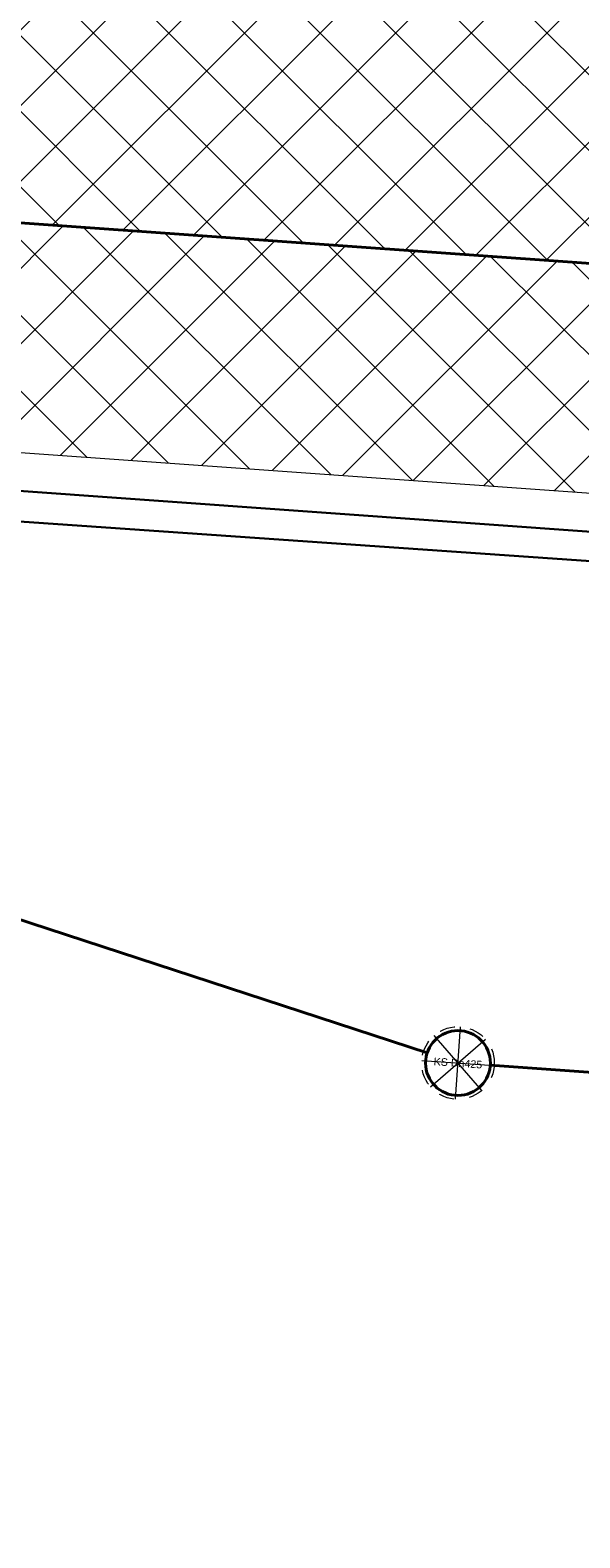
# Model space of a CAD drawing. Header units: metres. Extents: x 3 to 207, y 3 to 145.
# Tile 5 of 19: x 77.59 to 81.19, y 77.81 to 87.68. Entities that reach past the tile are written whole.
import ezdxf
from ezdxf.enums import TextEntityAlignment as Align

# ---------------------------------------------------------------- set-up
doc = ezdxf.new("R2010")
doc.units = ezdxf.units.M
doc.header["$MEASUREMENT"] = 0
doc.linetypes.add('DASHEDX2', pattern=[1.5, 1, -0.5])
for name, color, linetype, lineweight in [('D_kraweznik_12cm', 7, 'Continuous', 40), ('D_obrzeze_5cm', 200, 'Continuous', 13), ('PRIMETECH - kan_san_graw_instalacje_zewn', 19, 'EST---KS---', 40), ('PROJ. OŚWIETLENIE', 30, 'Continuous', 30), ('PROJ. SIEĆ KABLOWA NN', 10, 'Continuous', 30)]:
    doc.layers.add(name, color=color, linetype=linetype, lineweight=lineweight)
doc.layers.add('D_szraf_nawierzchnia_jezdnia_kostka', color=7, linetype='Continuous', lineweight=0, true_color=0xc0c0c0)
doc.layers.add('D_szraf_nawierzchnia_kostka_CHODNIK', color=7, linetype='Continuous', lineweight=0, true_color=0xfafad2)
doc.styles.add('EST_SWK_1_500', font='arial.ttf', dxfattribs={"height": 0.8})
doc.styles.add('EST_SWK_1_500__', font='arial.ttf', dxfattribs={"height": 1})
doc.linetypes.add('EST---KS---', pattern='A,2.5,-0.22,["ks",EST_SWK_1_500__,S=1,R=0,X=0,Y=-0.36],-1.6', length=4.32)
doc.linetypes.add('EST-_-KSI-_-', pattern='A,1,-0.5,1,-0.22,["ksi",EST_SWK_1_500__,S=1,R=0,X=0,Y=-0.36],-1.85', length=4.57)

# ---------------------------------------------------------------- blocks, each defined once
blk = doc.blocks.new('A$C698B4583')
at = {"layer": 'PRIMETECH - kan_san_graw_instalacje_zewn', "color": 7, "lineweight": 0}
for p, q in [((0.4063, 0.0697), (0.0697, 0.4063)), ((0.0697, 0.0697), (0.4063, 0.4063)), ((0.238, 0), (0.238, 0.476)), ((0, 0.238), (0.476, 0.238))]:
    blk.add_line(p, q, dxfattribs=at)
at = {"layer": 'PRIMETECH - kan_san_graw_instalacje_zewn', "color": 7, "linetype": 'DASHEDX2', "lineweight": 13, "ltscale": 0.1}
blk.add_circle((0.238, 0.238), 0.238, dxfattribs=at)
at = {"layer": 'PRIMETECH - kan_san_graw_instalacje_zewn', "color": 7}
blk.add_circle((0.238, 0.238), 0.2125, dxfattribs=at)
at = {"layer": 'PRIMETECH - kan_san_graw_instalacje_zewn', "color": 7, "style": 'EST_SWK_1_500'}
blk.add_text('KS Dn425', height=0.05, dxfattribs=at).set_placement((0.238, 0.238), align=Align.MIDDLE_CENTER)

msp = doc.modelspace()

# ---------------------------------------------------------------- hatches: boundary and pattern name
at = {"layer": 'D_szraf_nawierzchnia_jezdnia_kostka'}
h = msp.add_hatch(dxfattribs=at)
h.set_pattern_fill('CROSSHATCH', color=256, style=0, pattern_type=2)
h.set_pattern_definition([(45, (73.8006, 100.28703), (-0.2474874, 0.2474874), []), (315, (73.8006, 100.28703), (0.2474874, 0.2474874), [])])
h.paths.add_polyline_path([(49.2388, 85.4311, -0.414214), (52.4446, 88.2102), (55.437, 87.9968), (57.9307, 87.819), (60.4243, 87.6412), (62.918, 87.4634), (69.4015, 87.0011), (85.0937, 85.8822), (90.5017, 85.4966), (94.3438, 85.2226, -0.414214), (96.1965, 83.0855), (95.6766, 75.7946), (111.6387, 74.6565), (114.7053, 117.6642), (98.7458, 118.8022), (97.75, 104.8377, -0.414214), (96.6815, 103.9113), (95.684, 103.9824, -0.414214), (94.7576, 105.051), (90.7678, 105.3355), (86.7779, 105.62), (82.788, 105.9045), (78.7981, 106.189), (74.8082, 106.4735), (70.8183, 106.758), (66.8283, 107.0424), (62.8385, 107.3269), (58.8484, 107.6114), (54.8586, 107.8959), (54.8145, 107.2786, -0.414214), (53.2117, 105.8891), (47.7666, 106.2774), (40.7356, 106.7787), (38.9074, 81.139), (48.8591, 80.4347), (49.0872, 83.4369)])
at = {"layer": 'D_szraf_nawierzchnia_kostka_CHODNIK'}
h = msp.add_hatch(dxfattribs=at)
h.set_pattern_fill('CROSSHATCH', color=256, style=0, pattern_type=2)
h.set_pattern_definition([(45, (76.63487, 85.72127), (-0.2474874, 0.2474874), []), (315, (76.63487, 85.72127), (0.2474874, 0.2474874), [])])
h.paths.add_polyline_path([(90.5017, 85.4966), (85.0937, 85.8822), (69.4015, 87.0011), (69.0459, 82.0137), (62.5624, 82.476), (60.0687, 82.6539), (57.5751, 82.8317), (55.0814, 83.0095), (49.0872, 83.4369), (48.8591, 80.4347), (50.3786, 80.3263), (50.4861, 81.8333), (59.962, 81.1576), (64.4506, 80.8376), (70.4354, 80.4109), (70.7911, 85.3982), (83.4128, 84.4982), (83.3061, 83.002), (90.2884, 82.5042)])

# ---------------------------------------------------------------- linework, layer by layer
at = {"layer": 'D_kraweznik_12cm', "linetype": 'Continuous', "flags": 128}
msp.add_lwpolyline([(62.918, 87.4634), (94.3438, 85.2226, -0.414214), (96.1965, 83.0855), (95.6766, 75.7946)], format="xyb", dxfattribs=at)
at = {"layer": 'D_obrzeze_5cm', "color": 7, "flags": 128}
msp.add_lwpolyline([(70.7911, 85.3982), (83.4128, 84.4982)], dxfattribs=at)
at = {"layer": 'D_szraf_nawierzchnia_jezdnia_kostka', "flags": 128}
msp.add_lwpolyline([(40.7356, 106.7787), (38.9074, 81.139), (48.8591, 80.4347), (49.0872, 83.4369), (49.2388, 85.4311), (49.2388, 85.4311, -0.414214), (52.4446, 88.2102), (55.437, 87.9968), (57.9307, 87.819), (60.4243, 87.6412), (62.918, 87.4634), (69.4015, 87.0011), (85.0937, 85.8822), (90.5017, 85.4966), (94.3438, 85.2226, -0.414214)], format="xyb", dxfattribs=at)
at = {"layer": 'D_szraf_nawierzchnia_kostka_CHODNIK', "flags": 128}
msp.add_lwpolyline([(90.5017, 85.4966), (85.0937, 85.8822), (69.4015, 87.0011), (69.0459, 82.0137), (62.5624, 82.476), (60.0687, 82.6539), (57.5751, 82.8317), (55.0814, 83.0095), (49.0872, 83.4369), (48.8591, 80.4347), (50.3786, 80.3263), (50.4861, 81.8333), (59.962, 81.1576), (64.4506, 80.8376), (70.4354, 80.4109), (70.7911, 85.3982), (83.4128, 84.4982), (83.3061, 83.002), (90.2884, 82.5042), (90.5017, 85.4966)], close=True, dxfattribs=at)
at = {"layer": 'PRIMETECH - kan_san_graw_instalacje_zewn', "linetype": 'EST-_-KSI-_-', "ltscale": 0.6}
for p, q in [((74.7074, 82.783), (80.1936, 80.985)), ((80.607, 80.9038), (121.6747, 77.9755))]:
    msp.add_line(p, q, dxfattribs=at)
at = {"layer": 'PROJ. OŚWIETLENIE'}
msp.add_line((82.8891, 84.2823), (71.0015, 85.1311), dxfattribs=at)
at = {"layer": 'PROJ. SIEĆ KABLOWA NN'}
msp.add_line((82.6857, 84.1063), (71.1803, 84.9078), dxfattribs=at)

# ---------------------------------------------------------------- block references
at = {"layer": 'PRIMETECH - kan_san_graw_instalacje_zewn', "linetype": 'Continuous', "lineweight": 0, "rotation": 355.9215776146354}
msp.add_blockref('A$C698B4583', (80.1412, 80.6984), dxfattribs=at)

doc.saveas('drawing.dxf')
